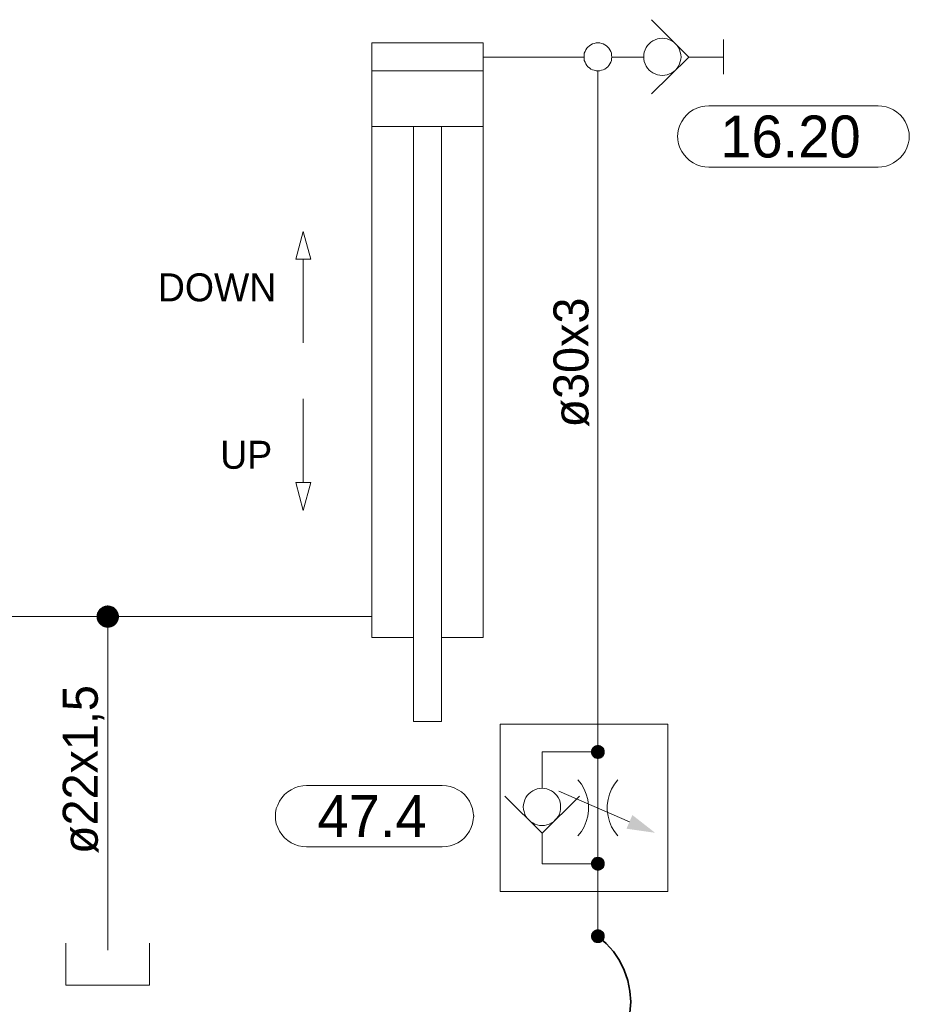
# Model space of a CAD drawing. Header units: millimetres. Extents: x 0 to 203, y 0 to 47.
# Tile 82 of 196: x 17.22 to 19.72, y 39.65 to 42.42. Entities that reach past the tile are written whole.
import ezdxf

# ---------------------------------------------------------------- set-up
doc = ezdxf.new("R2010")
doc.units = ezdxf.units.MM
for name, color, linetype in [('PDF_Geomertry', 7, 'Continuous'), ('PDF_Solid Fills', 7, 'Continuous'), ('PDF_Text', 7, 'Continuous')]:
    doc.layers.add(name, color=color, linetype=linetype)
doc.styles.add('PDF Arial', font='txt')

msp = doc.modelspace()

# ---------------------------------------------------------------- hatches: boundary and pattern name
at = {"layer": 'PDF_Solid Fills', "transparency": 33554559}
for points in [[(17.4646, 40.7401), (17.4529, 40.7687), (17.4563, 40.7701)], [(17.4646, 40.7401), (17.4563, 40.7701), (17.4604, 40.7707)], [(17.4646, 40.7401), (17.4604, 40.7707), (17.4646, 40.7715)], [(17.4646, 40.7401), (17.4646, 40.7715), (17.4688, 40.7707)], [(17.4646, 40.7401), (17.4688, 40.7707), (17.4729, 40.7701)], [(17.4646, 40.7401), (17.4729, 40.7701), (17.4765, 40.7687)], [(17.4646, 40.7401), (17.4335, 40.7437), (17.434, 40.7479)], [(17.4646, 40.7401), (17.4335, 40.7401), (17.4335, 40.7437)], [(17.4646, 40.7401), (17.434, 40.7479), (17.4354, 40.7521)], [(17.4646, 40.7401), (17.4354, 40.7521), (17.4376, 40.7554)], [(17.4646, 40.7401), (17.4376, 40.7554), (17.4396, 40.759)], [(17.4646, 40.7401), (17.4396, 40.759), (17.4424, 40.7624)], [(17.4646, 40.7401), (17.4424, 40.7624), (17.446, 40.7646)], [(17.4646, 40.7401), (17.446, 40.7646), (17.4493, 40.7674)], [(17.4646, 40.7401), (17.4493, 40.7674), (17.4529, 40.7687)], [(17.4646, 40.7401), (17.4765, 40.7687), (17.4807, 40.7674)], [(17.4646, 40.7401), (17.4807, 40.7674), (17.484, 40.7646)], [(17.4646, 40.7401), (17.484, 40.7646), (17.4868, 40.7624)], [(17.4646, 40.7401), (17.4868, 40.7624), (17.4896, 40.759)], [(17.4646, 40.7401), (17.4896, 40.759), (17.4918, 40.7554)], [(17.4646, 40.7401), (17.4918, 40.7554), (17.4937, 40.7521)], [(17.4646, 40.7401), (17.4937, 40.7521), (17.4951, 40.7479)], [(17.4646, 40.7401), (17.4951, 40.7479), (17.496, 40.7437)], [(17.4646, 40.7401), (17.496, 40.7437), (17.496, 40.7401)], [(17.4646, 40.7401), (17.4335, 40.736), (17.4335, 40.7401)], [(17.4646, 40.7401), (17.434, 40.7318), (17.4335, 40.736)], [(17.4646, 40.7401), (17.4354, 40.7276), (17.434, 40.7318)], [(17.4646, 40.7401), (17.4376, 40.7243), (17.4354, 40.7276)], [(17.4646, 40.7401), (17.4396, 40.7207), (17.4376, 40.7243)], [(17.4646, 40.7401), (17.4424, 40.7179), (17.4396, 40.7207)], [(17.4646, 40.7401), (17.446, 40.7151), (17.4424, 40.7179)], [(17.4646, 40.7401), (17.4493, 40.7124), (17.446, 40.7151)], [(17.4646, 40.7401), (17.4529, 40.711), (17.4493, 40.7124)], [(17.4646, 40.7401), (17.4563, 40.7096), (17.4529, 40.711)], [(17.4646, 40.7401), (17.4604, 40.709), (17.4563, 40.7096)], [(17.4646, 40.7401), (17.4646, 40.7082), (17.4604, 40.709)], [(17.4646, 40.7401), (17.4688, 40.709), (17.4646, 40.7082)], [(17.4646, 40.7401), (17.4729, 40.7096), (17.4688, 40.709)], [(17.4646, 40.7401), (17.4765, 40.711), (17.4729, 40.7096)], [(17.4646, 40.7401), (17.4807, 40.7124), (17.4765, 40.711)], [(17.4646, 40.7401), (17.484, 40.7151), (17.4807, 40.7124)], [(17.4646, 40.7401), (17.4868, 40.7179), (17.484, 40.7151)], [(17.4646, 40.7401), (17.4896, 40.7207), (17.4868, 40.7179)], [(17.4646, 40.7401), (17.4918, 40.7243), (17.4896, 40.7207)], [(17.4646, 40.7401), (17.4937, 40.7276), (17.4918, 40.7243)], [(17.4646, 40.7401), (17.4951, 40.7318), (17.4937, 40.7276)], [(17.4646, 40.7401), (17.496, 40.736), (17.4951, 40.7318)], [(17.4646, 40.7401), (17.496, 40.7401), (17.496, 40.736)], [(18.8438, 40.359), (18.8243, 40.361), (18.8251, 40.3638)], [(18.8438, 40.359), (18.8243, 40.359), (18.8243, 40.361)], [(18.8438, 40.359), (18.8243, 40.3563), (18.8243, 40.359)], [(18.8438, 40.359), (18.8251, 40.3535), (18.8243, 40.3563)], [(18.8438, 40.359), (18.8251, 40.3638), (18.8257, 40.3665)], [(18.8438, 40.359), (18.8257, 40.3513), (18.8251, 40.3535)], [(18.8438, 40.359), (18.8257, 40.3665), (18.8271, 40.3687)], [(18.8438, 40.359), (18.8271, 40.3493), (18.8257, 40.3513)], [(18.8438, 40.359), (18.8271, 40.3687), (18.8285, 40.3707)], [(18.8438, 40.359), (18.8285, 40.3471), (18.8271, 40.3493)], [(18.8438, 40.359), (18.8285, 40.3707), (18.8299, 40.3729)], [(18.8438, 40.359), (18.8299, 40.3451), (18.8285, 40.3471)], [(18.8438, 40.359), (18.8299, 40.3729), (18.8321, 40.3743)], [(18.8438, 40.359), (18.8321, 40.3429), (18.8299, 40.3451)], [(18.8438, 40.359), (18.8321, 40.3743), (18.834, 40.3757)], [(18.8438, 40.359), (18.834, 40.3415), (18.8321, 40.3429)], [(18.8438, 40.359), (18.834, 40.3757), (18.8363, 40.3771)], [(18.8438, 40.359), (18.8363, 40.341), (18.834, 40.3415)], [(18.8438, 40.359), (18.8363, 40.3771), (18.839, 40.3776)], [(18.8438, 40.359), (18.839, 40.3396), (18.8363, 40.341)], [(18.8438, 40.359), (18.839, 40.3776), (18.841, 40.3785)], [(18.8438, 40.359), (18.841, 40.3396), (18.839, 40.3396)], [(18.8438, 40.359), (18.841, 40.3785), (18.8438, 40.3785)], [(18.8438, 40.359), (18.8438, 40.3388), (18.841, 40.3396)], [(18.8438, 40.359), (18.8465, 40.3785), (18.8488, 40.3776)], [(18.8438, 40.359), (18.8438, 40.3785), (18.8465, 40.3785)], [(18.8438, 40.359), (18.8488, 40.3776), (18.8515, 40.3771)], [(18.8438, 40.359), (18.8515, 40.3771), (18.8535, 40.3757)], [(18.8438, 40.359), (18.8535, 40.3757), (18.8557, 40.3743)], [(18.8438, 40.359), (18.8557, 40.3743), (18.8576, 40.3729)], [(18.8438, 40.359), (18.8576, 40.3729), (18.8599, 40.3707)], [(18.8438, 40.359), (18.8599, 40.3707), (18.8613, 40.3687)], [(18.8438, 40.359), (18.8613, 40.3687), (18.8618, 40.3665)], [(18.8438, 40.359), (18.8618, 40.3665), (18.8626, 40.3638)], [(18.8438, 40.359), (18.8626, 40.3638), (18.8632, 40.361)], [(18.8438, 40.359), (18.8632, 40.361), (18.8632, 40.359)], [(18.8438, 40.359), (18.8465, 40.3396), (18.8438, 40.3388)], [(18.8438, 40.359), (18.8488, 40.3396), (18.8465, 40.3396)], [(18.8438, 40.359), (18.8515, 40.341), (18.8488, 40.3396)], [(18.8438, 40.359), (18.8535, 40.3415), (18.8515, 40.341)], [(18.8438, 40.359), (18.8557, 40.3429), (18.8535, 40.3415)], [(18.8438, 40.359), (18.8576, 40.3451), (18.8557, 40.3429)], [(18.8438, 40.359), (18.8599, 40.3471), (18.8576, 40.3451)], [(18.8438, 40.359), (18.8613, 40.3493), (18.8599, 40.3471)], [(18.8438, 40.359), (18.8618, 40.3513), (18.8613, 40.3493)], [(18.8438, 40.359), (18.8626, 40.3535), (18.8618, 40.3513)], [(18.8438, 40.359), (18.8632, 40.3563), (18.8626, 40.3535)], [(18.8438, 40.359), (18.8632, 40.359), (18.8632, 40.3563)], [(18.8438, 40.0443), (18.8243, 40.0471), (18.8251, 40.0493)], [(18.8438, 40.0443), (18.8251, 40.0493), (18.8257, 40.0521)], [(18.8438, 40.0443), (18.8257, 40.0521), (18.8271, 40.054)], [(18.8438, 40.0443), (18.8271, 40.054), (18.8285, 40.0563)], [(18.8438, 40.0443), (18.8285, 40.0563), (18.8299, 40.0582)], [(18.8438, 40.0443), (18.8299, 40.0582), (18.8321, 40.0604)], [(18.8438, 40.0443), (18.8321, 40.0604), (18.834, 40.0618)], [(18.8438, 40.0443), (18.834, 40.0618), (18.8363, 40.0624)], [(18.8438, 40.0443), (18.8363, 40.0624), (18.839, 40.0632)], [(18.8438, 40.0443), (18.839, 40.0632), (18.841, 40.0637)], [(18.8438, 40.0443), (18.841, 40.0637), (18.8438, 40.0637)], [(18.8438, 40.0443), (18.8465, 40.0637), (18.8488, 40.0632)], [(18.8438, 40.0443), (18.8438, 40.0637), (18.8465, 40.0637)], [(18.8438, 40.0443), (18.8488, 40.0632), (18.8515, 40.0624)], [(18.8438, 40.0443), (18.8515, 40.0624), (18.8535, 40.0618)], [(18.8438, 40.0443), (18.8535, 40.0618), (18.8557, 40.0604)], [(18.8438, 40.0443), (18.8557, 40.0604), (18.8576, 40.0582)], [(18.8438, 40.0443), (18.8576, 40.0582), (18.8599, 40.0563)], [(18.8438, 40.0443), (18.8599, 40.0563), (18.8613, 40.054)], [(18.8438, 40.0443), (18.8613, 40.054), (18.8618, 40.0521)], [(18.8438, 40.0443), (18.8618, 40.0521), (18.8626, 40.0493)], [(18.8438, 40.0443), (18.8626, 40.0493), (18.8632, 40.0471)], [(18.8438, 40.0443), (18.8243, 40.0443), (18.8243, 40.0471)], [(18.8438, 40.0443), (18.8243, 40.0415), (18.8243, 40.0443)], [(18.8438, 40.0443), (18.8251, 40.0396), (18.8243, 40.0415)], [(18.8438, 40.0443), (18.8257, 40.0368), (18.8251, 40.0396)], [(18.8438, 40.0443), (18.8271, 40.0346), (18.8257, 40.0368)], [(18.8438, 40.0443), (18.8285, 40.0326), (18.8271, 40.0346)], [(18.8438, 40.0443), (18.8299, 40.0304), (18.8285, 40.0326)], [(18.8438, 40.0443), (18.8321, 40.029), (18.8299, 40.0304)], [(18.8438, 40.0443), (18.834, 40.0276), (18.8321, 40.029)], [(18.8438, 40.0443), (18.8363, 40.0263), (18.834, 40.0276)], [(18.8438, 40.0443), (18.839, 40.0257), (18.8363, 40.0263)], [(18.8438, 40.0443), (18.841, 40.0249), (18.839, 40.0257)], [(18.8438, 40.0443), (18.8438, 40.0249), (18.841, 40.0249)], [(18.8438, 40.0443), (18.8632, 40.0471), (18.8632, 40.0443)], [(18.8438, 40.0443), (18.8465, 40.0249), (18.8438, 40.0249)], [(18.8438, 40.0443), (18.8488, 40.0257), (18.8465, 40.0249)], [(18.8438, 40.0443), (18.8515, 40.0263), (18.8488, 40.0257)], [(18.8438, 40.0443), (18.8535, 40.0276), (18.8515, 40.0263)], [(18.8438, 40.0443), (18.8557, 40.029), (18.8535, 40.0276)], [(18.8438, 40.0443), (18.8576, 40.0304), (18.8557, 40.029)], [(18.8438, 40.0443), (18.8599, 40.0326), (18.8576, 40.0304)], [(18.8438, 40.0443), (18.8613, 40.0346), (18.8599, 40.0326)], [(18.8438, 40.0443), (18.8618, 40.0368), (18.8613, 40.0346)], [(18.8438, 40.0443), (18.8626, 40.0396), (18.8618, 40.0368)], [(18.8438, 40.0443), (18.8632, 40.0415), (18.8626, 40.0396)], [(18.8438, 40.0443), (18.8632, 40.0443), (18.8632, 40.0415)], [(18.8438, 39.8401), (18.8299, 39.854), (18.8321, 39.8554)], [(18.8438, 39.8401), (18.8321, 39.8554), (18.834, 39.8568)], [(18.8438, 39.8401), (18.834, 39.8568), (18.8363, 39.8582)], [(18.8438, 39.8401), (18.8363, 39.8582), (18.839, 39.859)], [(18.8438, 39.8401), (18.839, 39.859), (18.841, 39.8596)], [(18.8438, 39.8401), (18.841, 39.8596), (18.8438, 39.8596)], [(18.8438, 39.8401), (18.8465, 39.8596), (18.8488, 39.859)], [(18.8438, 39.8401), (18.8438, 39.8596), (18.8465, 39.8596)], [(18.8438, 39.8401), (18.8488, 39.859), (18.8515, 39.8582)], [(18.8438, 39.8401), (18.8515, 39.8582), (18.8535, 39.8568)], [(18.8438, 39.8401), (18.8535, 39.8568), (18.8557, 39.8554)], [(18.8438, 39.8401), (18.8557, 39.8554), (18.8576, 39.854)], [(18.8438, 39.8401), (18.8243, 39.8429), (18.8251, 39.8451)], [(18.8438, 39.8401), (18.8243, 39.8401), (18.8243, 39.8429)], [(18.8438, 39.8401), (18.8243, 39.8374), (18.8243, 39.8401)], [(18.8438, 39.8401), (18.8251, 39.8354), (18.8243, 39.8374)], [(18.8438, 39.8401), (18.8251, 39.8451), (18.8257, 39.8479)], [(18.8438, 39.8401), (18.8257, 39.8326), (18.8251, 39.8354)], [(18.8438, 39.8401), (18.8257, 39.8479), (18.8271, 39.8499)], [(18.8438, 39.8401), (18.8271, 39.8304), (18.8257, 39.8326)], [(18.8438, 39.8401), (18.8271, 39.8499), (18.8285, 39.8521)], [(18.8438, 39.8401), (18.8285, 39.8285), (18.8271, 39.8304)], [(18.8438, 39.8401), (18.8285, 39.8521), (18.8299, 39.854)], [(18.8438, 39.8401), (18.8299, 39.8263), (18.8285, 39.8285)], [(18.8438, 39.8401), (18.8321, 39.8243), (18.8299, 39.8263)], [(18.8438, 39.8401), (18.834, 39.8229), (18.8321, 39.8243)], [(18.8438, 39.8401), (18.8363, 39.8221), (18.834, 39.8229)], [(18.8438, 39.8401), (18.839, 39.8215), (18.8363, 39.8221)], [(18.8438, 39.8401), (18.841, 39.8207), (18.839, 39.8215)], [(18.8438, 39.8401), (18.8438, 39.8207), (18.841, 39.8207)], [(18.8438, 39.8401), (18.8576, 39.854), (18.8599, 39.8521)], [(18.8438, 39.8401), (18.8599, 39.8521), (18.8613, 39.8499)], [(18.8438, 39.8401), (18.8613, 39.8499), (18.8618, 39.8479)], [(18.8438, 39.8401), (18.8618, 39.8479), (18.8626, 39.8451)], [(18.8438, 39.8401), (18.8626, 39.8451), (18.8632, 39.8429)], [(18.8438, 39.8401), (18.8632, 39.8429), (18.8632, 39.8401)], [(18.8438, 39.8401), (18.8465, 39.8207), (18.8438, 39.8207)], [(18.8438, 39.8401), (18.8488, 39.8215), (18.8465, 39.8207)], [(18.8438, 39.8401), (18.8515, 39.8221), (18.8488, 39.8215)], [(18.8438, 39.8401), (18.8535, 39.8229), (18.8515, 39.8221)], [(18.8438, 39.8401), (18.8557, 39.8243), (18.8535, 39.8229)], [(18.8438, 39.8401), (18.8576, 39.8263), (18.8557, 39.8243)], [(18.8438, 39.8401), (18.8599, 39.8285), (18.8576, 39.8263)], [(18.8438, 39.8401), (18.8613, 39.8304), (18.8599, 39.8285)], [(18.8438, 39.8401), (18.8618, 39.8326), (18.8613, 39.8304)], [(18.8438, 39.8401), (18.8626, 39.8354), (18.8618, 39.8326)], [(18.8438, 39.8401), (18.8632, 39.8374), (18.8626, 39.8354)], [(18.8438, 39.8401), (18.8632, 39.8401), (18.8632, 39.8374)]]:
    msp.add_hatch(color=256, dxfattribs=at).paths.add_polyline_path(points)

# ---------------------------------------------------------------- linework, layer by layer
at = {"layer": 'PDF_Geomertry', "lineweight": 15}
for points in [[(18.9946, 42.211), (19.0993, 42.3151), (18.9946, 42.4201)], [(18.4035, 40.6813), (18.5215, 40.6813), (18.5215, 42.3549), (18.2076, 42.3549), (18.2076, 40.6813), (18.3251, 40.6813)], [(19.1974, 42.3646), (19.1974, 42.2665)], [(18.8049, 42.3151), (18.5215, 42.3151)], [(18.9729, 42.3151), (18.9424, 42.3151), (18.8835, 42.3151)], [(19.0993, 42.3151), (19.1974, 42.3151)], [(18.2076, 42.2763), (18.5215, 42.2763)], [(18.8438, 40.359), (18.8438, 40.4374), (18.8438, 42.2763)], [(18.2076, 42.1193), (18.5215, 42.1193)], [(18.3251, 42.1193), (18.3251, 40.4451), (18.4035, 40.4451), (18.4035, 42.1193)], [(18.0146, 41.5104), (18.0146, 41.7457)], [(18.0146, 41.3526), (18.0146, 41.1174)], [(16.6674, 40.7401), (17.4646, 40.7401), (18.2076, 40.7401)], [(17.4646, 39.8007), (17.4646, 39.8757), (17.4646, 40.7401)], [(18.6868, 40.1299), (18.6868, 40.0993), (18.6868, 40.0443), (18.8438, 40.0443), (18.8438, 40.359), (18.6868, 40.359), (18.6868, 40.2568)], [(18.7876, 40.1229), (18.7974, 40.1354), (18.8049, 40.1485), (18.8113, 40.1632), (18.8154, 40.1785), (18.8174, 40.1938), (18.8174, 40.2096), (18.8154, 40.2249), (18.8113, 40.2401), (18.8049, 40.254), (18.7974, 40.2679), (18.7876, 40.2804)], [(18.9001, 40.2804), (18.8904, 40.2679), (18.8826, 40.254), (18.8765, 40.2401), (18.8724, 40.2249), (18.8701, 40.2096), (18.8701, 40.1938), (18.8724, 40.1785), (18.8765, 40.1632), (18.8826, 40.1485), (18.8904, 40.1354), (18.9001, 40.1229)], [(18.734, 40.2485), (18.9326, 40.1624)], [(18.7918, 40.2346), (18.6868, 40.1299), (18.5821, 40.2346)], [(18.8438, 40.0443), (18.8438, 39.966), (18.8438, 39.8401)], [(17.3465, 39.8207), (17.3465, 39.7026), (17.5826, 39.7026), (17.5826, 39.8207)]]:
    msp.add_lwpolyline(points, dxfattribs=at)
for points in [[(18.8835, 42.3151), (18.8826, 42.3207), (18.8821, 42.3257), (18.8799, 42.3304), (18.8779, 42.3354), (18.8751, 42.3396), (18.8715, 42.3429), (18.8682, 42.3465), (18.8632, 42.3493), (18.859, 42.3521), (18.8543, 42.3535), (18.8493, 42.3549), (18.8438, 42.3549), (18.839, 42.3549), (18.8335, 42.3535), (18.8285, 42.3521), (18.8243, 42.3493), (18.8201, 42.3465), (18.816, 42.3429), (18.8126, 42.3396), (18.8099, 42.3354), (18.8076, 42.3304), (18.8057, 42.3257), (18.8049, 42.3207), (18.8049, 42.3151), (18.8049, 42.3104), (18.8057, 42.3054), (18.8076, 42.3007), (18.8099, 42.2957), (18.8126, 42.2915), (18.816, 42.2874), (18.8201, 42.2846), (18.8243, 42.2813), (18.8285, 42.279), (18.8335, 42.2776), (18.839, 42.2763), (18.8438, 42.2763), (18.8493, 42.2763), (18.8543, 42.2776), (18.859, 42.279), (18.8632, 42.2813), (18.8682, 42.2846), (18.8715, 42.2874), (18.8751, 42.2915), (18.8779, 42.2957), (18.8799, 42.3007), (18.8821, 42.3054), (18.8826, 42.3104), (18.8835, 42.3151)], [(19.0779, 42.3151), (19.0771, 42.3221), (19.0757, 42.329), (19.0737, 42.3354), (19.071, 42.3415), (19.0668, 42.3471), (19.0626, 42.3526), (19.0571, 42.3568), (19.0515, 42.361), (19.0451, 42.3638), (19.039, 42.366), (19.0321, 42.3674), (19.0251, 42.3679), (19.0182, 42.3674), (19.0118, 42.366), (19.0049, 42.3638), (18.9988, 42.361), (18.9932, 42.3568), (18.9882, 42.3526), (18.9835, 42.3471), (18.9799, 42.3415), (18.9771, 42.3354), (18.9743, 42.329), (18.9729, 42.3221), (18.9729, 42.3151), (18.9729, 42.309), (18.9743, 42.3021), (18.9771, 42.2957), (18.9799, 42.2896), (18.9835, 42.284), (18.9882, 42.2785), (18.9932, 42.2743), (18.9988, 42.2701), (19.0049, 42.2674), (19.0118, 42.2651), (19.0182, 42.2638), (19.0251, 42.2632), (19.0321, 42.2638), (19.039, 42.2651), (19.0451, 42.2674), (19.0515, 42.2701), (19.0571, 42.2743), (19.0626, 42.2785), (19.0668, 42.284), (19.071, 42.2896), (19.0737, 42.2957), (19.0757, 42.3021), (19.0771, 42.309), (19.0779, 42.3151)], [(19.6321, 42.1776), (19.6432, 42.1771), (19.6549, 42.1749), (19.6654, 42.1715), (19.6757, 42.166), (19.6854, 42.1596), (19.6946, 42.1521), (19.7021, 42.1437), (19.7085, 42.134), (19.7132, 42.1235), (19.7174, 42.1124), (19.7196, 42.1013), (19.7201, 42.0896), (19.7201, 42.0937), (19.7196, 42.0818), (19.7174, 42.0707), (19.7132, 42.0596), (19.7085, 42.0493), (19.7021, 42.0396), (19.6946, 42.0313), (19.6854, 42.0235), (19.6757, 42.0174), (19.6654, 42.0118), (19.6549, 42.0082), (19.6432, 42.0063), (19.6321, 42.0049), (19.1562, 42.0049), (19.1446, 42.0063), (19.1335, 42.0082), (19.1224, 42.0118), (19.1118, 42.0174), (19.1021, 42.0235), (19.0938, 42.0313), (19.0863, 42.0396), (19.0799, 42.0493), (19.0743, 42.0596), (19.071, 42.0707), (19.0688, 42.0818), (19.0682, 42.0937), (19.0682, 42.0896), (19.0688, 42.1013), (19.071, 42.1124), (19.0743, 42.1235), (19.0799, 42.134), (19.0863, 42.1437), (19.0938, 42.1521), (19.1021, 42.1596), (19.1118, 42.166), (19.1224, 42.1715), (19.1335, 42.1749), (19.1446, 42.1771), (19.1562, 42.1776), (19.6321, 42.1776)], [(17.9937, 41.7457), (18.0363, 41.7457), (18.0146, 41.8243), (17.9937, 41.7457)], [(18.0363, 41.1174), (17.9937, 41.1174), (18.0146, 41.0388), (18.0363, 41.1174)], [(19.0404, 40.4374), (18.5688, 40.4374), (18.5688, 39.966), (19.0404, 39.966), (19.0404, 40.4374)], [(18.4057, 40.2646), (18.4174, 40.2638), (18.4285, 40.2618), (18.4396, 40.2576), (18.4501, 40.2526), (18.4599, 40.2465), (18.4682, 40.2388), (18.4757, 40.2299), (18.4826, 40.2201), (18.4876, 40.2096), (18.491, 40.1993), (18.4932, 40.1874), (18.4946, 40.1763), (18.4946, 40.1799), (18.4932, 40.1688), (18.491, 40.1568), (18.4876, 40.1465), (18.4826, 40.136), (18.4757, 40.1263), (18.4682, 40.1174), (18.4599, 40.1096), (18.4501, 40.1035), (18.4396, 40.0985), (18.4285, 40.0943), (18.4174, 40.0924), (18.4057, 40.0915), (18.0243, 40.0915), (18.0132, 40.0924), (18.0015, 40.0943), (17.991, 40.0985), (17.9807, 40.1035), (17.971, 40.1096), (17.9618, 40.1174), (17.9543, 40.1263), (17.9479, 40.136), (17.9432, 40.1465), (17.939, 40.1568), (17.9368, 40.1688), (17.9363, 40.1799), (17.9363, 40.1763), (17.9368, 40.1874), (17.939, 40.1993), (17.9432, 40.2096), (17.9479, 40.2201), (17.9543, 40.2299), (17.9618, 40.2388), (17.971, 40.2465), (17.9807, 40.2526), (17.991, 40.2576), (18.0015, 40.2618), (18.0132, 40.2638), (18.0243, 40.2646), (18.4057, 40.2646)], [(18.739, 40.204), (18.739, 40.211), (18.7376, 40.2179), (18.7354, 40.2243), (18.7321, 40.2304), (18.7285, 40.236), (18.7238, 40.2415), (18.7188, 40.2457), (18.7132, 40.2499), (18.7071, 40.2526), (18.7001, 40.2549), (18.6938, 40.2563), (18.6868, 40.2568), (18.6799, 40.2563), (18.6729, 40.2549), (18.6668, 40.2526), (18.6604, 40.2499), (18.6549, 40.2457), (18.6493, 40.2415), (18.6451, 40.236), (18.641, 40.2304), (18.6382, 40.2243), (18.6363, 40.2179), (18.6349, 40.211), (18.634, 40.204), (18.6349, 40.1971), (18.6363, 40.191), (18.6382, 40.184), (18.641, 40.1776), (18.6451, 40.1721), (18.6493, 40.1674), (18.6549, 40.1624), (18.6604, 40.159), (18.6668, 40.1554), (18.6729, 40.1535), (18.6799, 40.1521), (18.6868, 40.1521), (18.6938, 40.1521), (18.7001, 40.1535), (18.7071, 40.1554), (18.7132, 40.159), (18.7188, 40.1624), (18.7238, 40.1674), (18.7285, 40.1721), (18.7321, 40.1776), (18.7354, 40.184), (18.7376, 40.191), (18.739, 40.1971), (18.739, 40.204)]]:
    msp.add_lwpolyline(points, close=True, dxfattribs=at)
at = {"layer": 'PDF_Geomertry', "lineweight": 0}
for points in [[(17.4493, 40.7401), (17.4493, 40.7382), (17.4493, 40.736), (17.4501, 40.734), (17.4515, 40.7318), (17.4521, 40.7304), (17.4535, 40.729), (17.4549, 40.7276), (17.4571, 40.7263), (17.459, 40.7257), (17.4604, 40.7249), (17.4626, 40.7243), (17.4646, 40.7243), (17.4668, 40.7243), (17.4688, 40.7249), (17.471, 40.7257), (17.4724, 40.7263), (17.4743, 40.7276), (17.4757, 40.729), (17.4771, 40.7304), (17.4785, 40.7318), (17.4793, 40.734), (17.4799, 40.736), (17.4807, 40.7382), (17.4807, 40.7401), (17.4807, 40.7424), (17.4799, 40.7437), (17.4793, 40.7457), (17.4785, 40.7479), (17.4771, 40.7493), (17.4757, 40.7513), (17.4743, 40.7526), (17.4724, 40.7535), (17.471, 40.754), (17.4688, 40.7549), (17.4668, 40.7554), (17.4646, 40.7554), (17.4626, 40.7554), (17.4604, 40.7549), (17.459, 40.754), (17.4571, 40.7535), (17.4549, 40.7526), (17.4535, 40.7513), (17.4521, 40.7493), (17.4515, 40.7479), (17.4501, 40.7457), (17.4493, 40.7437), (17.4493, 40.7424), (17.4493, 40.7401)], [(18.834, 40.359), (18.834, 40.3576), (18.834, 40.3563), (18.8349, 40.3549), (18.8354, 40.354), (18.8363, 40.3526), (18.8368, 40.3521), (18.8382, 40.3513), (18.839, 40.3499), (18.8404, 40.3499), (18.841, 40.3493), (18.8424, 40.3493), (18.8438, 40.3493), (18.8451, 40.3493), (18.8465, 40.3493), (18.8479, 40.3499), (18.8488, 40.3499), (18.8501, 40.3513), (18.8507, 40.3521), (18.8515, 40.3526), (18.8521, 40.354), (18.8529, 40.3549), (18.8535, 40.3563), (18.8535, 40.3576), (18.8535, 40.359), (18.8535, 40.3604), (18.8535, 40.361), (18.8529, 40.3624), (18.8521, 40.3638), (18.8515, 40.3646), (18.8507, 40.366), (18.8501, 40.3665), (18.8488, 40.3674), (18.8479, 40.3679), (18.8465, 40.3679), (18.8451, 40.3687), (18.8438, 40.3687), (18.8424, 40.3687), (18.841, 40.3679), (18.8404, 40.3679), (18.839, 40.3674), (18.8382, 40.3665), (18.8368, 40.366), (18.8363, 40.3646), (18.8354, 40.3638), (18.8349, 40.3624), (18.834, 40.361), (18.834, 40.3604), (18.834, 40.359)], [(18.834, 40.0443), (18.834, 40.0429), (18.834, 40.0415), (18.8349, 40.041), (18.8354, 40.0396), (18.8363, 40.0382), (18.8368, 40.0374), (18.8382, 40.0368), (18.839, 40.036), (18.8404, 40.0354), (18.841, 40.0346), (18.8424, 40.0346), (18.8438, 40.0346), (18.8451, 40.0346), (18.8465, 40.0346), (18.8479, 40.0354), (18.8488, 40.036), (18.8501, 40.0368), (18.8507, 40.0374), (18.8515, 40.0382), (18.8521, 40.0396), (18.8529, 40.041), (18.8535, 40.0415), (18.8535, 40.0429), (18.8535, 40.0443), (18.8535, 40.0457), (18.8535, 40.0471), (18.8529, 40.0485), (18.8521, 40.0493), (18.8515, 40.0507), (18.8507, 40.0513), (18.8501, 40.0521), (18.8488, 40.0526), (18.8479, 40.0535), (18.8465, 40.054), (18.8451, 40.054), (18.8438, 40.054), (18.8424, 40.054), (18.841, 40.054), (18.8404, 40.0535), (18.839, 40.0526), (18.8382, 40.0521), (18.8368, 40.0513), (18.8363, 40.0507), (18.8354, 40.0493), (18.8349, 40.0485), (18.834, 40.0471), (18.834, 40.0457), (18.834, 40.0443)], [(18.834, 39.8401), (18.834, 39.8388), (18.834, 39.8374), (18.8349, 39.836), (18.8354, 39.8354), (18.8363, 39.834), (18.8368, 39.8332), (18.8382, 39.8326), (18.839, 39.8318), (18.8404, 39.8313), (18.841, 39.8304), (18.8424, 39.8304), (18.8438, 39.8304), (18.8451, 39.8304), (18.8465, 39.8304), (18.8479, 39.8313), (18.8488, 39.8318), (18.8501, 39.8326), (18.8507, 39.8332), (18.8515, 39.834), (18.8521, 39.8354), (18.8529, 39.836), (18.8535, 39.8374), (18.8535, 39.8388), (18.8535, 39.8401), (18.8535, 39.8415), (18.8535, 39.8429), (18.8529, 39.8437), (18.8521, 39.8451), (18.8515, 39.8457), (18.8507, 39.8471), (18.8501, 39.8479), (18.8488, 39.8485), (18.8479, 39.8493), (18.8465, 39.8499), (18.8451, 39.8499), (18.8438, 39.8499), (18.8424, 39.8499), (18.841, 39.8499), (18.8404, 39.8493), (18.839, 39.8485), (18.8382, 39.8479), (18.8368, 39.8471), (18.8363, 39.8457), (18.8354, 39.8451), (18.8349, 39.8437), (18.834, 39.8429), (18.834, 39.8415), (18.834, 39.8401)]]:
    msp.add_lwpolyline(points, close=True, dxfattribs=at)
at = {"layer": 'PDF_Geomertry', "lineweight": 35}
msp.add_lwpolyline([(18.8438, 39.4707), (18.8674, 39.491), (18.8876, 39.5138), (18.9049, 39.5388), (18.9182, 39.566), (18.9285, 39.5951), (18.934, 39.6249), (18.9363, 39.6554), (18.934, 39.686), (18.9285, 39.716), (18.9182, 39.7451), (18.9049, 39.7721), (18.8876, 39.7971), (18.8674, 39.8201), (18.8438, 39.8401)], dxfattribs=at)
at = {"layer": 'PDF_Solid Fills', "transparency": 33554559}
msp.add_solid([(18.941, 40.1813), (18.9243, 40.1429), (18.941, 40.1813), (19.0049, 40.1313)], dxfattribs=at)

# ---------------------------------------------------------------- texts
at = {"layer": 'PDF_Text', "attachment_point": 7, "style": 'PDF Arial'}
for s, insert, char_height in [('16.20', (19.1882, 42.0306), 0.11811), ('DOWN', (17.6057, 41.6263), 0.07874), ('UP', (17.7812, 41.1549), 0.07874), ('47.4', (18.0549, 40.1193), 0.11811)]:
    msp.add_mtext(s, dxfattribs=dict(at, insert=insert, char_height=char_height))
at = {"layer": 'PDF_Text', "char_height": 0.09843, "attachment_point": 7, "rotation": 90, "style": 'PDF Arial'}
for s, insert in [('ø30x3', (18.8199, 41.2721)), ('ø22x1,5', (17.4549, 40.0715))]:
    msp.add_mtext(s, dxfattribs=dict(at, insert=insert))

doc.saveas('drawing.dxf')
